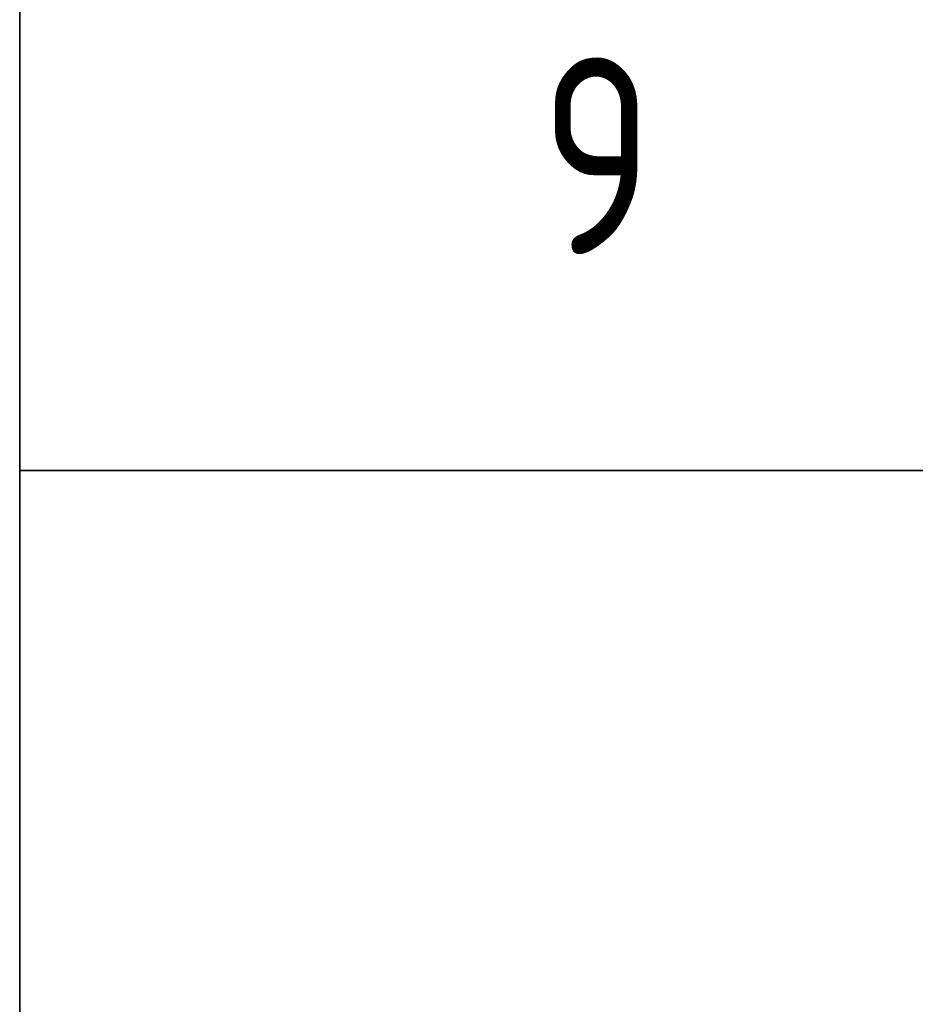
# Model space of a CAD drawing. Header units: metres. Extents: x -38 to 100, y -15 to 21.
# Tile 166 of 246: x 70.48 to 71.61, y 5.9 to 7.15. Entities that reach past the tile are written whole.
import ezdxf

# ---------------------------------------------------------------- set-up
doc = ezdxf.new("R2010")
doc.units = ezdxf.units.M
doc.layers.add('XR$5$Текст_ примечание', color=7, linetype='Continuous', lineweight=13)
doc.layers.add('XR$7$Текст_ примечание', color=7, linetype='Continuous', lineweight=13)
doc.styles.add('ISOCPEUR', font='txt')

msp = doc.modelspace()

# ---------------------------------------------------------------- linework, layer by layer
at = {"layer": 'XR$5$Текст_ примечание', "color": 7, "linetype": 'Continuous', "lineweight": 35, "transparency": 33554687}
for p, q in [((70.4757, 7.3764), (70.4757, 6.5764)), ((70.4757, 6.5764), (70.4757, 5.7764)), ((70.4757, 6.5764), (88.9757, 6.5764))]:
    msp.add_line(p, q, dxfattribs=at)
at = {"layer": 'XR$5$Текст_ примечание', "color": 7, "linetype": 'Continuous', "lineweight": 13, "transparency": 33554687}
msp.add_line((88.9757, 6.5764), (70.4757, 6.5764), dxfattribs=at)
at = {"layer": 'XR$7$Текст_ примечание', "color": 7, "linetype": 'Continuous', "lineweight": 35, "transparency": 33554687}
for p, q in [((70.4757, 7.3764), (70.4757, 6.5764)), ((70.4757, 6.5764), (70.4757, 5.7764)), ((70.4757, 6.5764), (88.9757, 6.5764))]:
    msp.add_line(p, q, dxfattribs=at)
at = {"layer": 'XR$7$Текст_ примечание', "color": 7, "linetype": 'Continuous', "lineweight": 13, "transparency": 33554687}
msp.add_line((88.9757, 6.5764), (70.4757, 6.5764), dxfattribs=at)

# ---------------------------------------------------------------- texts
at = {"layer": 'XR$5$Текст_ примечание', "color": 7, "linetype": 'Continuous', "lineweight": 35, "transparency": 33554687, "insert": (71.1382, 6.8514), "char_height": 0.25, "width": 0.272006, "attachment_point": 7, "style": 'ISOCPEUR'}
msp.add_mtext('\\W0.78;9', dxfattribs=at)
at = {"layer": 'XR$7$Текст_ примечание', "color": 7, "linetype": 'Continuous', "lineweight": 35, "transparency": 33554687, "insert": (71.1382, 6.8514), "char_height": 0.25, "width": 0.272006, "attachment_point": 7, "style": 'ISOCPEUR'}
msp.add_mtext('\\W0.78;9', dxfattribs=at)

doc.saveas('drawing.dxf')
